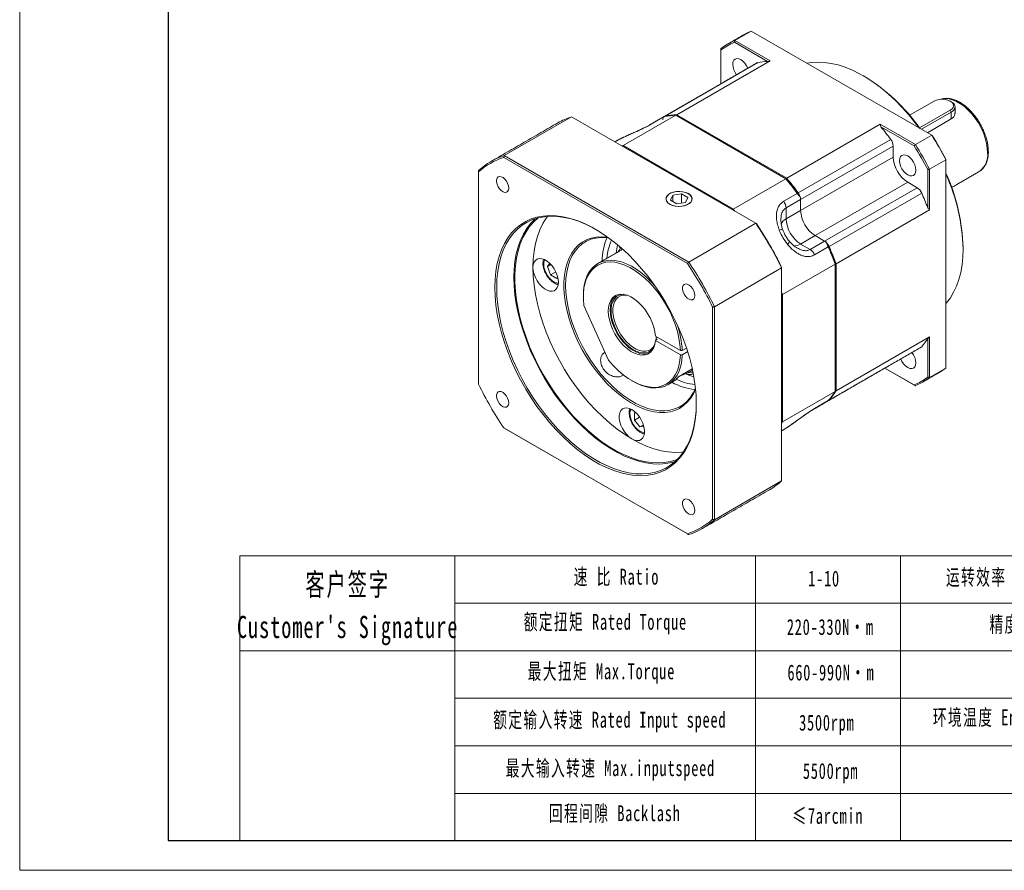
# Model space of a CAD drawing. Header units: millimetres. Extents: x -1831 to 865, y -98 to 589.
# Tile 4 of 7: x -106 to 278, y -98 to 233. Entities that reach past the tile are written whole.
import ezdxf

# ---------------------------------------------------------------- set-up
doc = ezdxf.new("R2010")
doc.units = ezdxf.units.MM
doc.header["$LTSCALE"] = 3
doc.layers.get('0').update_dxf_attribs({"lineweight": 18})
for name, color, linetype, lineweight in [('7标注层', 4, 'Continuous', 18), ('SLD-0', 7, 'Continuous', 18), ('图框_外框线', 7, 'Continuous', 18)]:
    doc.layers.add(name, color=color, linetype=linetype, lineweight=lineweight)
doc.styles.add('标准', font='txt', dxfattribs={"width": 0.667})

msp = doc.modelspace()

# ---------------------------------------------------------------- linework, layer by layer
at = {"color": 7, "linetype": 'Continuous', "lineweight": 15}
for p, q in [((179.03, 228.8), (172.66, 225.12)), ((249.31, 188.23), (179.03, 228.8)), ((185.36, 216.98), (172.44, 224.44)), ((172.66, 225.12), (186.37, 217.21)), ((167.14, 221.94), (167.14, 221.38)), ((167.14, 221.38), (167.14, 208.23)), ((181.53, 216.48), (145.47, 195.66)), ((186.37, 217.21), (149.95, 196.19)), ((250.3, 201.53), (240.7, 195.98)), ((129.09, 184.15), (149.6, 195.98)), ((192.47, 171.24), (149.6, 195.98)), ((149.95, 196.19), (192.82, 171.44)), ((244.6, 191.05), (256.52, 197.93)), ((256.95, 197.2), (245.35, 190.51)), ((256.95, 197.2), (256.52, 197.93)), ((256.95, 197.2), (256.95, 194.59)), ((258.41, 199.24), (258.41, 196.63)), ((82.78, 180.27), (108.94, 195.37)), ((180.79, 153.89), (108.94, 195.37)), ((145.11, 195.45), (139.81, 192.39)), ((192.82, 171.44), (229.23, 192.47)), ((229.23, 192.47), (242.94, 184.55)), ((256.95, 194.59), (247.62, 189.2)), ((242.46, 184.02), (229.54, 191.47)), ((242.94, 184.55), (249.31, 188.23)), ((128.44, 184.12), (129.09, 184.15)), ((129.09, 184.15), (171.96, 159.4)), ((197.3, 165.73), (233.37, 186.55)), ((234.29, 184), (198.23, 163.18)), ((234.29, 184), (234.29, 179.72)), ((154.16, 138.25), (82.55, 179.59)), ((82.78, 180.27), (154.63, 138.79)), ((234.29, 179.72), (198.23, 158.9)), ((254.82, 178.67), (248.46, 174.99)), ((254.82, 178.92), (254.82, 178.67)), ((254.82, 97.51), (254.82, 178.67)), ((72.74, 174.47), (72.74, 173.92)), ((72.74, 173.92), (72.74, 91.23)), ((247.75, 159.93), (247.75, 174.84)), ((248.46, 174.99), (248.46, 159.17)), ((267.77, 174.03), (268.16, 174.28)), ((192.47, 171.24), (171.96, 159.4)), ((239.95, 169.92), (203.89, 149.1)), ((239.95, 169.92), (243.65, 167.78)), ((151.78, 165.34), (148.43, 164.82)), ((154.23, 163.92), (151.78, 165.34)), ((151.78, 161.75), (151.78, 165.34)), ((191.65, 162.47), (196.95, 165.53)), ((207.59, 146.96), (243.65, 167.78)), ((245.41, 165.7), (209.34, 144.88)), ((148.43, 164.82), (147.53, 162.89)), ((147.53, 162.89), (149.98, 161.48)), ((148.43, 162.37), (148.43, 164.82)), ((149.98, 161.48), (153.33, 161.99)), ((153.33, 161.99), (154.23, 163.92)), ((198.23, 163.18), (192.57, 159.91)), ((198.23, 158.9), (198.23, 163.18)), ((198.23, 163.18), (198.23, 158.9)), ((171.96, 159.4), (172.62, 158.61)), ((192.57, 159.91), (192.57, 155.63)), ((192.57, 155.63), (198.23, 158.9)), ((248.46, 159.17), (212.04, 138.14)), ((180.79, 153.89), (154.63, 138.79)), ((198.23, 145.83), (203.89, 149.1)), ((198.23, 145.83), (201.93, 143.7)), ((201.93, 143.7), (207.59, 146.96)), ((207.59, 146.96), (203.89, 149.1)), ((203.89, 149.1), (207.59, 146.96)), ((208.99, 144.68), (203.69, 141.62)), ((261.54, 144.42), (261.54, 144.01)), ((99.57, 137.01), (100.48, 138.31)), ((211.69, 138.25), (211.69, 137.94)), ((212.04, 138.14), (212.04, 88.64)), ((100.96, 137.82), (99.57, 137.01)), ((100.79, 133.86), (99.57, 137.01)), ((102.83, 135.03), (100.79, 133.86)), ((164.67, 121.41), (190.83, 136.51)), ((190.83, 136.78), (190.83, 136.51)), ((190.83, 53.54), (190.83, 136.51)), ((191.18, 126.1), (211.69, 137.94)), ((211.69, 88.44), (211.69, 137.94)), ((103.24, 132.44), (100.79, 133.86)), ((103.59, 132.94), (103.24, 132.44)), ((190.83, 127.06), (191.18, 126.1)), ((113.58, 125.74), (113.58, 125.33)), ((191.18, 126.1), (191.18, 76.6)), ((123.38, 100.53), (113.8, 121.87)), ((163.96, 38.58), (163.96, 121.26)), ((164.67, 121.41), (164.67, 38.44)), ((151.4, 104.32), (141.66, 109.94)), ((141.66, 108.31), (142.37, 108.71)), ((141.66, 108.31), (151.4, 102.69)), ((141.9, 108.45), (142.01, 109.33)), ((142.01, 108.92), (141.97, 108.49)), ((142.01, 109.33), (142.37, 109.53)), ((142.01, 108.92), (142.37, 108.71)), ((212.04, 88.64), (248.46, 109.67)), ((247.75, 93.99), (247.75, 108.91)), ((248.46, 109.67), (248.46, 93.84)), ((152.1, 104.32), (153.78, 105.29)), ((154.23, 103.91), (152.1, 102.69)), ((209.34, 85.02), (245.41, 105.84)), ((150.7, 94.1), (156.03, 97.18)), ((154.42, 95.67), (154.42, 96.25)), ((231.07, 97.5), (242.46, 90.93)), ((242.94, 90.65), (231.07, 97.5)), ((233.72, 99.04), (233.67, 99)), ((248.46, 93.84), (254.82, 97.51)), ((211.69, 88.44), (191.18, 76.6)), ((203.69, 81.76), (208.99, 84.82)), ((133.48, 80.06), (134.09, 80.12)), ((133.48, 77.23), (133.48, 80.06)), ((135.52, 78.41), (133.48, 77.23)), ((135.61, 74.6), (133.48, 77.23)), ((82.55, 74.25), (154.16, 32.91)), ((154.63, 32.64), (82.78, 74.12)), ((137, 75.4), (135.61, 74.6)), ((137.19, 74.74), (135.61, 74.6)), ((191.18, 76.6), (190.83, 76.05)), ((190.83, 53.54), (164.67, 38.44))]:
    msp.add_line(p, q, dxfattribs=at)
for p, q in [((63.49, 24.41), (63.49, -86.59)), ((180.66, 24.41), (180.66, -86.59))]:
    msp.add_line(p, q)
for points in [[(171.77, 215.81), (171.87, 216.7), (172.19, 217.4), (172.7, 217.87), (173.36, 218.08), (174.12, 218), (174.95, 217.65), (175.77, 217.05), (176.54, 216.24), (177.2, 215.27), (177.67, 214.31)], [(181.23, 216.36), (181.33, 216.41), (181.53, 216.48)], [(244.5, 191), (242.91, 193.1), (240.43, 196.13), (237.86, 199.01), (235.21, 201.71), (232.49, 204.23), (229.72, 206.54), (226.9, 208.64), (224.07, 210.52), (221.23, 212.16), (218.4, 213.56), (215.59, 214.7), (212.81, 215.59), (210.09, 216.21), (207.44, 216.57), (204.87, 216.67), (202.39, 216.49), (200.8, 216.23)], [(256.52, 197.93), (257.22, 198.46), (257.66, 199.07), (257.81, 199.73), (257.66, 200.39), (257.22, 201), (256.52, 201.53), (255.61, 201.93), (254.55, 202.18), (253.41, 202.27), (252.27, 202.18), (251.21, 201.93), (250.3, 201.53)], [(271.09, 181.36), (270.98, 183.2), (270.67, 185.13), (270.15, 187.1), (269.44, 189.1), (268.55, 191.07), (267.5, 192.98), (266.3, 194.8), (264.98, 196.49), (263.56, 198.01), (262.08, 199.35), (260.55, 200.48), (259, 201.37), (257.47, 202.01), (255.99, 202.39), (254.57, 202.5), (253.25, 202.33), (252.98, 202.26)], [(256.95, 201.28), (257.74, 200.68), (258.24, 199.99), (258.41, 199.24), (258.24, 198.49), (257.74, 197.8), (256.95, 197.2)], [(139.49, 192.27), (139.61, 192.33), (139.81, 192.39)], [(236.77, 178.29), (236.87, 179.18), (237.19, 179.88), (237.7, 180.35), (238.36, 180.55), (239.12, 180.48), (239.95, 180.13), (240.77, 179.53), (241.54, 178.71), (242.2, 177.75), (242.7, 176.7), (243.02, 175.63), (243.13, 174.61), (243.02, 173.73), (242.7, 173.02), (242.2, 172.55), (241.54, 172.35), (240.77, 172.43), (239.95, 172.78), (239.12, 173.38), (238.36, 174.19), (237.7, 175.15), (237.19, 176.2), (236.87, 177.27), (236.77, 178.29)], [(84.51, 167.65), (84.4, 168.53), (84.09, 169.45), (83.6, 170.34), (82.98, 171.11), (82.28, 171.7), (81.57, 172.05), (80.9, 172.13), (80.34, 171.94), (79.94, 171.49), (79.73, 170.82), (79.73, 170), (79.94, 169.08), (80.34, 168.17), (80.9, 167.33), (81.57, 166.64), (82.28, 166.16), (82.98, 165.95), (83.6, 166), (84.09, 166.33), (84.4, 166.89), (84.51, 167.65)], [(147.27, 161.32), (148.24, 160.89), (149.36, 160.6), (150.57, 160.47), (151.8, 160.51), (152.97, 160.72), (154.03, 161.09), (154.89, 161.59), (155.53, 162.2), (155.9, 162.88), (155.97, 163.58), (155.75, 164.28), (155.24, 164.93), (154.49, 165.49), (153.52, 165.93), (152.4, 166.22), (151.19, 166.35), (149.96, 166.3), (148.79, 166.09), (147.73, 165.72), (146.87, 165.22), (146.23, 164.62), (145.86, 163.94), (145.79, 163.23), (146.01, 162.53), (146.52, 161.88), (147.27, 161.32)], [(152.19, 166.22), (150.98, 166.32), (149.77, 166.25), (148.62, 166.02), (147.61, 165.63), (146.78, 165.11), (146.19, 164.5), (145.88, 163.82), (145.85, 163.11), (146.12, 162.43), (146.66, 161.8), (147.45, 161.26), (148.44, 160.85), (149.57, 160.59), (150.78, 160.49), (151.99, 160.56), (153.14, 160.8), (154.15, 161.18), (154.98, 161.7), (155.57, 162.32), (155.88, 163), (155.91, 163.7), (155.64, 164.39), (155.1, 165.02), (154.31, 165.55), (153.32, 165.96), (152.19, 166.22)], [(79.11, 128.9), (79.21, 132.15), (79.53, 135.26), (80.05, 138.22), (80.77, 141), (81.7, 143.6), (82.82, 146), (84.13, 148.19), (85.62, 150.15), (87.29, 151.88), (89.12, 153.36), (91.11, 154.6), (93.25, 155.58), (95.52, 156.29), (97.91, 156.73), (100.41, 156.91), (103, 156.82), (105.68, 156.46), (108.43, 155.82), (111.22, 154.93), (114.06, 153.77), (116.92, 152.36), (119.79, 150.71), (122.65, 148.82), (125.48, 146.7), (128.28, 144.36), (131.02, 141.83), (133.7, 139.1), (136.3, 136.19), (138.8, 133.13), (141.19, 129.92), (143.46, 126.59), (145.59, 123.15), (147.58, 119.62), (149.41, 116.02), (151.08, 112.36), (152.58, 108.67), (153.89, 104.97), (155.01, 101.28), (155.93, 97.61), (156.66, 93.99), (157.18, 90.43), (157.49, 86.96), (157.6, 83.59), (157.49, 80.35), (157.18, 77.24), (156.66, 74.28), (155.93, 71.5), (155.01, 68.9), (153.89, 66.5), (152.58, 64.31), (151.08, 62.35), (149.41, 60.62), (147.58, 59.13), (145.59, 57.9), (143.46, 56.92), (141.19, 56.21), (138.8, 55.76), (136.3, 55.59), (133.7, 55.68), (131.02, 56.04), (128.28, 56.67), (125.48, 57.57), (122.65, 58.73), (119.79, 60.13), (116.92, 61.79), (114.06, 63.68), (111.22, 65.8), (108.43, 68.14), (105.68, 70.67), (103, 73.4), (100.41, 76.31), (97.91, 79.37), (95.52, 82.58), (93.25, 85.91), (91.11, 89.35), (89.12, 92.88), (87.29, 96.48), (85.62, 100.14), (84.13, 103.83), (82.82, 107.53), (81.7, 111.22), (80.77, 114.89), (80.05, 118.51), (79.53, 122.07), (79.21, 125.54), (79.11, 128.9)], [(118.54, 151.46), (117.29, 152.15), (114.45, 153.55), (111.64, 154.69), (108.87, 155.58), (106.15, 156.21), (103.5, 156.57), (100.92, 156.66), (98.45, 156.48), (96.08, 156.04), (93.83, 155.33), (91.71, 154.37), (89.74, 153.14), (87.92, 151.67), (86.27, 149.96), (84.79, 148.01), (83.49, 145.84), (82.38, 143.47), (81.46, 140.89), (80.75, 138.13), (80.23, 135.2), (79.92, 132.12), (79.82, 128.9)], [(94.77, 155.67), (94.64, 155.55), (92.99, 153.84), (91.51, 151.89), (90.21, 149.72), (89.1, 147.34), (88.18, 144.77), (87.46, 142.01), (86.95, 139.08), (86.64, 136), (86.53, 132.78), (86.64, 129.44), (86.95, 126), (87.46, 122.48), (88.18, 118.89), (89.1, 115.26), (90.21, 111.6), (91.51, 107.93), (92.99, 104.28), (94.64, 100.65), (96.46, 97.08), (98.43, 93.58), (100.55, 90.17), (102.79, 86.87), (105.16, 83.69), (107.64, 80.66), (110.21, 77.78), (112.87, 75.08), (115.59, 72.56), (118.36, 70.25), (121.17, 68.15), (124, 66.27), (126.84, 64.63), (129.68, 63.24), (132.49, 62.09), (135.26, 61.2), (137.98, 60.58), (140.63, 60.22), (143.21, 60.13), (145.68, 60.3), (148.05, 60.74), (149.36, 61.12)], [(150.23, 61.96), (149.77, 61.78), (147.5, 61.11), (145.1, 60.71), (142.6, 60.58), (140.01, 60.72), (137.33, 61.13), (134.59, 61.81), (131.8, 62.76), (128.98, 63.97), (126.14, 65.43), (123.29, 67.13), (120.45, 69.07), (117.64, 71.24), (114.88, 73.62), (112.17, 76.2), (109.53, 78.96), (106.98, 81.9), (104.53, 84.99), (102.2, 88.23), (99.99, 91.58), (97.92, 95.03), (96, 98.57), (94.25, 102.17), (92.66, 105.82), (91.25, 109.49), (90.03, 113.17), (89, 116.83), (88.17, 120.45), (87.54, 124.02), (87.12, 127.52), (86.91, 130.92), (86.91, 134.21), (87.12, 137.37), (87.54, 140.38), (88.17, 143.22), (89, 145.89), (90.03, 148.36), (91.25, 150.63), (92.66, 152.67), (94.25, 154.49), (95.94, 156.01)], [(99.61, 156.6), (99.12, 155.93), (97.77, 153.77), (96.62, 151.38), (95.67, 148.79), (94.92, 146.01), (94.39, 143.04), (94.07, 139.92), (93.96, 136.66)], [(157.3, 89.28), (156.46, 87.47), (155.36, 85.71), (154.08, 84.17), (152.64, 82.87), (151.04, 81.82), (149.29, 81.02), (147.41, 80.49), (145.41, 80.22), (143.32, 80.21), (141.13, 80.48), (138.88, 81.01), (136.59, 81.8), (134.25, 82.85), (131.91, 84.14), (129.57, 85.67), (127.25, 87.43), (124.97, 89.39), (122.76, 91.56), (120.61, 93.9), (118.57, 96.4), (116.63, 99.04), (114.81, 101.81), (113.13, 104.67), (111.61, 107.61), (110.25, 110.6), (109.06, 113.62), (108.05, 116.65), (107.24, 119.66), (106.62, 122.63), (106.21, 125.53), (106, 128.35), (106, 131.06), (106.21, 133.64), (106.62, 136.07), (107.24, 138.33), (108.05, 140.4), (109.06, 142.27), (110.25, 143.92), (111.61, 145.34), (113.13, 146.51), (114.81, 147.44), (116.63, 148.11), (118.57, 148.51), (120.61, 148.65), (122.76, 148.52), (123.14, 148.47)], [(123.45, 148.24), (122.57, 148.33), (120.45, 148.38), (118.44, 148.15), (116.54, 147.66), (114.77, 146.89), (113.15, 145.87), (111.68, 144.59), (110.39, 143.08), (109.28, 141.33), (108.35, 139.37), (107.63, 137.21), (107.11, 134.87), (106.79, 132.37), (106.69, 129.72), (106.79, 126.95), (107.11, 124.08), (107.63, 121.14), (108.35, 118.14), (109.28, 115.12), (110.39, 112.09), (111.68, 109.08), (113.15, 106.11), (114.77, 103.22), (116.54, 100.41), (118.44, 97.72), (120.45, 95.17), (122.57, 92.77), (124.76, 90.55), (127.03, 88.52), (129.34, 86.71), (131.67, 85.11), (134.02, 83.76), (136.36, 82.65), (138.67, 81.8), (140.93, 81.22), (143.13, 80.9), (145.25, 80.86), (147.26, 81.08), (149.16, 81.58), (150.93, 82.34), (152.55, 83.37), (154.01, 84.64), (155.31, 86.16), (156.42, 87.9), (157.27, 89.67)], [(127.63, 143.4), (127.22, 143), (126.97, 142.69)], [(127.36, 145.16), (127.48, 144.83), (127.93, 144.07)], [(127.45, 142.96), (127.94, 144.09), (128.14, 144.48)], [(254.82, 122.66), (255.09, 122.96), (256.57, 124.9), (257.86, 127.07), (258.98, 129.45), (259.89, 132.02), (260.61, 134.78), (261.13, 137.71), (261.44, 140.79), (261.54, 144.01)], [(93.96, 136.66), (94.07, 135.41), (94.39, 134.09), (94.9, 132.76), (95.6, 131.47), (96.43, 130.28), (97.38, 129.25), (98.39, 128.42), (99.42, 127.82), (100.44, 127.48), (101.38, 127.42), (102.22, 127.64), (102.91, 128.13), (103.43, 128.87), (103.75, 129.82), (103.86, 130.95), (103.75, 132.2), (103.43, 133.52), (102.91, 134.85), (102.22, 136.14), (101.38, 137.32), (100.44, 138.36), (99.42, 139.19), (98.39, 139.79), (97.38, 140.12), (96.43, 140.18), (95.6, 139.96), (94.9, 139.47), (94.39, 138.74), (94.07, 137.79), (93.96, 136.66)], [(98.59, 139.69), (98.54, 139.62), (98.23, 138.82), (98.13, 137.84), (98.23, 136.75), (98.54, 135.59), (99.04, 134.43), (99.7, 133.34), (100.48, 132.36), (101.34, 131.57), (102.24, 130.99), (103.13, 130.65), (103.85, 130.58)], [(113.58, 125.74), (113.66, 127.7), (113.94, 129.83), (114.43, 131.79), (115.12, 133.56), (116, 135.13), (117.06, 136.48), (118.29, 137.6), (119.68, 138.46), (121.21, 139.07), (122.86, 139.41), (124.63, 139.49), (126.48, 139.29), (128.4, 138.84), (130.37, 138.12), (132.36, 137.14), (134.37, 135.92), (136.35, 134.48), (138.3, 132.81), (140.19, 130.96), (141.42, 129.6)], [(151.4, 104.32), (151.22, 106.71), (150.83, 109.18), (150.25, 111.71), (149.46, 114.27), (148.49, 116.83), (147.35, 119.37), (146.03, 121.85), (144.57, 124.25), (142.98, 126.54), (141.27, 128.69), (139.47, 130.69), (137.58, 132.51), (135.64, 134.13), (133.67, 135.54), (131.68, 136.7), (129.71, 137.63), (127.76, 138.29), (125.86, 138.7), (124.04, 138.83), (122.31, 138.7), (120.7, 138.3), (119.21, 137.63), (117.87, 136.71), (116.7, 135.54), (115.69, 134.14), (114.87, 132.53), (114.25, 130.71), (113.83, 128.71), (113.61, 126.55), (113.6, 124.26), (113.8, 121.87)], [(93.96, 136.66), (94.07, 133.27), (94.39, 129.78), (94.92, 126.2), (95.67, 122.56), (96.62, 118.86), (97.77, 115.15), (99.12, 111.43), (100.65, 107.73), (102.37, 104.06), (104.25, 100.45), (106.28, 96.92), (108.47, 93.49), (110.79, 90.18), (113.23, 87), (115.77, 83.97), (118.42, 81.12), (121.14, 78.45), (123.92, 75.98), (126.75, 73.72), (129.62, 71.7), (132.49, 69.91)], [(79.82, 128.9), (79.92, 125.57), (80.23, 122.13), (80.75, 118.6), (81.46, 115.01), (82.38, 111.38), (83.49, 107.72), (84.79, 104.05), (86.27, 100.4), (87.92, 96.78), (89.74, 93.21), (91.71, 89.71), (93.83, 86.3), (96.08, 82.99), (98.45, 79.81), (100.92, 76.78), (103.5, 73.9), (106.15, 71.2), (108.87, 68.68), (111.64, 66.37), (114.45, 64.27), (117.29, 62.39), (120.13, 60.75), (122.96, 59.36), (125.77, 58.21), (128.54, 57.33), (131.26, 56.7), (133.92, 56.34), (136.49, 56.25), (138.97, 56.42), (141.34, 56.87), (143.58, 57.57), (145.7, 58.54), (147.67, 59.76), (149.49, 61.24), (151.14, 62.95), (152.62, 64.9), (153.92, 67.06), (155.03, 69.44), (155.95, 72.02), (156.67, 74.77), (157.18, 77.7), (157.49, 80.78), (157.6, 83.8)], [(157.01, 125.8), (156.9, 126.68), (156.59, 127.6), (156.1, 128.49), (155.48, 129.26), (154.78, 129.85), (154.07, 130.2), (153.4, 130.28), (152.84, 130.09), (152.44, 129.64), (152.23, 128.97), (152.23, 128.14), (152.44, 127.23), (152.84, 126.31), (153.4, 125.47), (154.07, 124.79), (154.78, 124.31), (155.48, 124.09), (156.1, 124.15), (156.59, 124.47), (156.9, 125.04), (157.01, 125.8)], [(141.66, 109.94), (141.44, 111.67), (141.02, 113.46), (140.39, 115.28), (139.59, 117.08), (138.61, 118.81), (137.49, 120.44), (136.25, 121.93), (134.93, 123.24), (133.55, 124.35), (132.14, 125.23), (130.74, 125.85), (129.39, 126.2), (128.1, 126.27), (126.92, 126.07), (125.87, 125.6), (124.98, 124.86), (124.26, 123.88), (123.73, 122.68), (123.41, 121.28), (123.3, 119.72), (123.41, 118.04), (123.73, 116.27), (124.26, 114.46), (124.98, 112.65), (125.87, 110.88), (126.92, 109.19), (128.1, 107.62), (129.39, 106.22), (130.74, 105), (132.14, 104.01), (133.55, 103.26), (134.93, 102.77), (136.25, 102.56), (137.49, 102.62), (138.61, 102.96), (139.59, 103.56), (140.39, 104.43), (141.02, 105.52), (141.44, 106.82), (141.66, 108.31)], [(126.36, 125.86), (125.68, 125.27), (124.96, 124.29), (124.44, 123.08), (124.12, 121.69), (124.01, 120.13), (124.12, 118.45), (124.44, 116.68), (124.96, 114.87), (125.68, 113.06), (126.58, 111.29), (127.63, 109.6), (128.81, 108.03), (130.09, 106.63), (131.45, 105.41), (132.85, 104.42), (134.25, 103.67), (135.64, 103.18), (136.96, 102.96), (138.2, 103.03), (139.32, 103.37), (139.34, 103.38)], [(141.06, 105.61), (140.73, 105.13), (139.92, 104.31), (138.93, 103.74), (137.81, 103.45), (136.58, 103.44), (135.26, 103.71), (133.89, 104.25), (132.5, 105.05), (131.13, 106.09), (129.81, 107.35), (128.58, 108.79), (127.46, 110.38), (126.48, 112.08), (125.66, 113.84), (125.04, 115.63), (124.61, 117.4), (124.39, 119.11), (124.39, 120.71), (124.61, 122.17), (125.04, 123.44), (125.66, 124.5), (126.48, 125.33), (127.46, 125.9), (128.58, 126.19), (129.15, 126.23)], [(130.48, 125.93), (130.29, 125.95), (129.11, 125.94), (128.04, 125.65), (127.1, 125.11), (126.32, 124.32), (125.71, 123.3), (125.3, 122.07), (125.1, 120.68), (125.1, 119.14), (125.3, 117.51), (125.71, 115.81), (126.32, 114.09), (127.1, 112.4), (128.04, 110.77), (129.11, 109.25), (130.29, 107.86), (131.56, 106.66), (132.87, 105.66), (134.2, 104.88), (135.51, 104.36), (136.78, 104.1), (137.96, 104.11), (139.04, 104.38), (139.99, 104.92), (140.77, 105.71), (141.38, 106.72), (141.46, 106.91)], [(241.6, 103.58), (242.2, 102.69), (242.7, 101.64), (243.02, 100.57), (243.13, 99.55), (243.02, 98.67), (242.7, 97.96), (242.2, 97.49), (241.54, 97.29), (240.77, 97.37), (239.95, 97.72), (239.12, 98.32), (238.36, 99.13), (237.7, 100.09), (237.23, 101.06)], [(245.41, 105.84), (245.25, 105.7), (245.15, 105.64)], [(123.38, 100.53), (125.21, 98.46), (127.12, 96.58), (129.09, 94.89), (131.1, 93.44), (133.12, 92.22), (135.14, 91.26), (137.13, 90.56), (139.06, 90.14), (140.92, 89.99), (142.69, 90.13), (144.33, 90.54), (145.84, 91.23), (147.2, 92.19), (148.39, 93.39), (149.39, 94.84), (150.21, 96.52), (150.81, 98.4), (151.21, 100.46), (151.4, 102.69)], [(152.1, 102.69), (151.92, 100.46), (151.53, 98.39), (150.93, 96.49), (150.13, 94.8), (149.14, 93.33), (147.97, 92.1), (146.63, 91.11), (145.14, 90.39), (143.51, 89.93), (141.77, 89.75), (139.92, 89.84), (138, 90.2), (136.02, 90.84), (134, 91.74), (132.85, 92.37)], [(156.36, 95.61), (155.73, 95.64), (154.64, 95.77)], [(84.51, 83.93), (84.4, 84.81), (84.09, 85.73), (83.6, 86.62), (82.98, 87.39), (82.28, 87.98), (81.57, 88.33), (80.9, 88.41), (80.34, 88.22), (79.94, 87.77), (79.73, 87.1), (79.73, 86.27), (79.94, 85.36), (80.34, 84.45), (80.9, 83.61), (81.57, 82.92), (82.28, 82.44), (82.98, 82.22), (83.6, 82.28), (84.09, 82.61), (84.4, 83.17), (84.51, 83.93)], [(132.49, 69.91), (133.52, 69.44), (134.51, 69.24), (135.4, 69.32), (136.17, 69.68), (136.78, 70.3), (137.2, 71.14), (137.42, 72.19), (137.42, 73.38), (137.2, 74.68), (136.78, 76.01), (136.17, 77.33), (135.4, 78.57), (134.51, 79.69), (133.52, 80.62), (132.49, 81.34), (131.47, 81.81), (130.48, 82.01), (129.59, 81.93), (128.82, 81.58), (128.21, 80.96), (127.79, 80.11), (127.57, 79.07), (127.57, 77.87), (127.79, 76.58), (128.21, 75.24), (128.82, 73.93), (129.59, 72.68), (130.48, 71.57), (131.47, 70.63), (132.49, 69.91)], [(132.17, 81.52), (131.88, 80.86), (131.72, 79.93), (131.78, 78.86), (132.04, 77.71), (132.49, 76.54), (133.11, 75.43), (133.86, 74.42), (134.71, 73.57), (135.61, 72.93), (136.5, 72.54), (137.35, 72.4), (137.43, 72.4)], [(203.42, 81.54), (203.53, 81.61), (203.69, 81.76)], [(132.49, 69.91), (135.37, 68.37), (138.24, 67.09), (141.07, 66.08), (143.85, 65.33), (146.57, 64.86), (149.22, 64.67), (151.76, 64.75), (152.58, 64.84)], [(157.01, 42.07), (156.9, 42.95), (156.59, 43.88), (156.1, 44.77), (155.48, 45.54), (154.78, 46.13), (154.07, 46.48), (153.4, 46.56), (152.84, 46.37), (152.44, 45.92), (152.23, 45.25), (152.23, 44.42), (152.44, 43.51), (152.84, 42.59), (153.4, 41.75), (154.07, 41.06), (154.78, 40.59), (155.48, 40.37), (156.1, 40.43), (156.59, 40.75), (156.9, 41.32), (157.01, 42.07)]]:
    msp.add_lwpolyline(points, dxfattribs=at)
for centre, radius, start, end in [((188.89, 205.33), 25.46, 112.808, 119.9899), ((182.51, 201.7), 25.41, 112.8038, 127.2069), ((182.32, 201.21), 25.24, 113.0472, 126.9635), ((178.65, 216.13), 6.89, 182.6253, 219.0442), ((186.72, 191.7), 25.31, 93.095, 101.8408), ((185.02, 148.71), 73.09, 35.212, 58.687), ((145.89, 194.37), 1.36, 108.004, 188.2897), ((150.35, 170.42), 25.58, 91.6781, 101.8082), ((150.7, 170.62), 25.58, 91.6781, 101.8082), ((117.54, 168.86), 27.87, 107.9677, 119.9624), ((147.45, 123.67), 106.47, 36.1986, 39.5538), ((138.29, 117.76), 131.49, 27.595, 32.405), ((139.13, 118.25), 130.64, 27.6766, 32.3234), ((229.75, 183.8), 4.54, 2.4725, 37.3063), ((131.92, 114.08), 131.49, 27.595, 32.405), ((132.06, 114.16), 130.64, 27.6766, 32.3234), ((262.91, 180.6), 8.22, 309.7692, 5.3246), ((91.33, 153.88), 27.74, 107.9475, 132.0632), ((91.14, 153.39), 27.56, 108.1534, 131.8574), ((246.57, 180.28), 12.29, 182.6055, 237.3945), ((187.76, 142.58), 73.81, 1.4226, 24.6765), ((186.65, 142.05), 74.91, 1.4942, 24.4959), ((111.37, 102.91), 106.04, 36.1937, 40.1171), ((111.66, 102.96), 105.89, 35.3024, 40.0421), ((111.73, 103.12), 106.04, 36.1937, 40.1171), ((193.69, 162.98), 4.54, 2.4725, 37.3063), ((241.22, 163.95), 4.54, 22.6928, 57.5291), ((147.99, 122.73), 106.47, 20.4465, 23.8016), ((188.03, 159.72), 4.54, 2.4725, 37.3063), ((194.61, 163.14), 3.61, 0.6398, 16.3356), ((210.51, 159.46), 12.29, 182.6055, 237.3945), ((210.51, 159.46), 12.29, 182.6055, 237.3945), ((62.73, 74.14), 142.47, 25.9604, 34.0396), ((63.57, 74.63), 141.62, 26.03, 33.97), ((194.2, 152.22), 3.78, 115.4364, 161.4981), ((204.85, 156.19), 12.29, 182.6055, 237.3945), ((190.62, 149.75), 1.69, 65.5954, 114.6786), ((145.02, 138.73), 24.17, 156.6617, 179.0003), ((143.95, 138.52), 21.29, 155.394, 175.3515), ((192.18, 147.07), 1.67, 305.1301, 354.8101), ((196.09, 148.94), 3.77, 258.2885, 304.578), ((205.75, 143.85), 3.61, 43.6649, 59.3627), ((205.15, 143.13), 4.54, 22.6928, 57.5291), ((112.15, 102.1), 105.9, 19.9582, 24.6977), ((151.35, 139.99), 25.04, 167.2347, 174.5246), ((199.5, 139.86), 4.54, 22.6928, 57.5291), ((111.97, 101.87), 106.05, 19.8833, 23.8064), ((112.32, 102.08), 106.05, 19.8833, 23.8064), ((36.7, 59.11), 141.62, 26.03, 33.97), ((36.57, 59.04), 142.47, 25.9604, 34.0396), ((116.66, 102.71), 35.48, 2.5972, 19.4825), ((226.54, 122.73), 25.32, 318.1688, 326.9137), ((150.76, 104.01), 9.11, 293.6762, 306.2394), ((239.43, 117.79), 25.46, 300.0053, 307.202), ((143.5, 100.19), 9.42, 300.1624, 319.7982), ((159.19, 112.63), 21.64, 244.2019, 264.4644), ((164.26, 118.47), 25.58, 244.557, 252.6958), ((154.89, 98.71), 3.75, 252.4355, 294.0885), ((232.58, 114.16), 25.24, 293.0471, 306.9636), ((233.09, 114.08), 25.41, 292.8038, 307.2069), ((200, 153.39), 141.62, 206.0301, 213.97), ((160.14, 114.1), 25.2, 241.4572, 262.87), ((189.92, 101.87), 25.58, 318.2014, 328.3304), ((190.27, 102.07), 25.58, 318.2014, 328.3304), ((208.58, 85.7), 1.02, 292.9416, 318.3973), ((172.21, 74.17), 27.79, 300.0163, 312.059), ((145.57, 59.11), 27.56, 288.1534, 311.8574), ((146.08, 59.03), 27.74, 287.9475, 312.0633)]:
    msp.add_arc(centre, radius, start, end, dxfattribs=at)
for major_axis, ratio, start_param, end_param in [((45.96, 79.61), 0.577335, 0.485168, 0.501414), ((45.96, 79.61), 0.577335, 5.781852, 5.798098), ((91.92, 0), 0.577382, 0.485128, 0.501374), ((91.92, 0), 0.577382, 5.781811, 5.798058)]:
    msp.add_ellipse((167.14, 134.42), major_axis=major_axis, ratio=ratio, start_param=start_param, end_param=end_param, dxfattribs=at)
for points in [[(176.17, 227.38), (169.8, 223.71)], [(172.44, 224.44), (172.66, 225.12)], [(181.23, 216.36), (145.16, 195.54)], [(223.01, 211.16), (222.66, 211.37)], [(256.95, 201.28), (256.52, 201.53)], [(103.62, 193.01), (77.46, 177.9)], [(144.87, 195.37), (139.51, 192.28)], [(145.11, 195.51), (144.94, 195.41)], [(249.53, 188.1), (249.31, 188.23)], [(126.3, 185.89), (125.83, 185.62)], [(126.84, 186.18), (126.3, 185.89)], [(128.96, 183.82), (129.09, 184.15)], [(242.94, 184.55), (242.46, 184.02)], [(82.78, 180.27), (82.55, 179.59)], [(248.46, 174.99), (247.75, 174.84)], [(257.06, 167.85), (267.77, 174.03)], [(192.73, 171.09), (192.47, 171.24)], [(147.31, 165.47), (147.27, 165.45)], [(154.49, 165.45), (154.45, 165.47)], [(171.74, 159.12), (171.96, 159.4)], [(180.79, 153.89), (181.03, 153.76)], [(128.91, 143.81), (119.22, 138.22)], [(154.63, 138.79), (154.16, 138.25)], [(190.83, 126.05), (191.18, 126.1)], [(163.96, 121.26), (164.67, 121.41)], [(142.01, 109.33), (142.01, 108.92)], [(152.1, 104.32), (151.4, 104.32)], [(209.09, 84.82), (245.15, 105.64)], [(151.4, 102.69), (152.1, 102.69)], [(155.31, 96.12), (156.15, 96.61)], [(203.25, 81.44), (233.67, 99)], [(132.49, 92.57), (132.85, 92.37)], [(245.8, 92.07), (252.16, 95.74)], [(248.46, 93.84), (247.75, 93.99)], [(146.47, 91.02), (148.24, 92.04)], [(242.94, 90.65), (242.46, 90.93)], [(203.43, 81.55), (208.79, 84.64)], [(208.99, 84.82), (208.78, 84.66)], [(82.55, 74.25), (82.78, 74.12)], [(190.83, 76.65), (191.18, 76.6)], [(190.83, 73.04), (191.3, 73.31)], [(159.95, 35), (186.12, 50.11)], [(163.96, 38.58), (164.67, 38.44)], [(154.16, 32.91), (154.63, 32.64)]]:
    msp.add_open_spline(points, degree=1, dxfattribs=at)
for points, knots in [([(268.2, 174.33), (268.48, 174.53), (269.09, 174.99), (269.86, 175.95), (270.53, 177.13), (271.01, 178.5), (271.31, 180.04), (271.4, 181.47), (271.35, 182.96), (271.19, 184.49), (270.8, 186.36), (270.23, 188.24), (269.49, 190.13), (268.59, 191.97), (267.55, 193.75), (266.38, 195.43), (265.11, 196.99), (263.75, 198.41), (262.32, 199.65), (260.84, 200.7), (259.34, 201.54), (257.83, 202.15), (256.34, 202.52), (254.91, 202.62), (253.77, 202.53), (253.15, 202.3), (252.95, 202.23)], [0, 0, 0, 0, 1.336222, 2.96732, 4.616941, 6.295417, 8.000559, 9.794564, 10.71147, 12.44214, 14.17092, 15.897105, 17.620952, 19.343232, 21.064934, 22.7871, 24.510507, 26.236282, 27.965525, 29.699143, 31.437481, 33.179512, 34.91951, 36.647509, 38.350676, 39.17682, 39.17682, 39.17682, 39.17682]), ([(258.38, 196.96), (258.35, 196.62), (258.29, 195.87), (257.67, 195.06), (257.12, 194.7), (256.95, 194.59)], [0, 0, 0, 0, 1.083643, 2.352695, 2.914713, 2.914713, 2.914713, 2.914713]), ([(139.81, 192.39), (139.22, 192.07), (138.22, 191.52), (136.58, 190.72), (135.5, 190.22), (134.36, 189.7), (133.17, 189.17), (131.49, 188.43), (129.79, 187.67), (128.74, 187.16), (128.22, 186.91)], [0, 0, 0, 0, 2.14625, 3.619052, 5.093114, 5.425444, 7.077862, 8.732075, 10.779245, 12.828811, 12.828811, 12.828811, 12.828811]), ([(139.49, 192.27), (139.37, 192.2), (138.96, 191.96), (138.08, 191.5), (136.91, 190.91), (135.62, 190.3), (134.26, 189.68), (132.85, 189.05), (131.4, 188.41), (129.96, 187.75), (128.91, 187.26), (128.39, 186.99), (128.3, 186.94)], [0, 0, 0, 0, 0.502567, 1.737096, 2.993934, 4.296816, 5.669751, 7.107168, 8.637209, 10.271834, 12.019359, 12.400562, 12.400562, 12.400562, 12.400562]), ([(144.88, 195.34), (144.92, 195.38), (144.98, 195.42), (145.08, 195.45), (145.11, 195.45)], [0, 0, 0, 0, 0.1909689, 0.2615695, 0.2615695, 0.2615695, 0.2615695]), ([(128.33, 186.96), (128.07, 186.84), (127.52, 186.56), (127.08, 186.32), (126.83, 186.19)], [0, 0, 0, 0, 0.776854, 1.681697, 1.681697, 1.681697, 1.681697]), ([(128.22, 186.91), (128.21, 186.9), (127.68, 186.64), (127.25, 186.41), (126.84, 186.18)], [0, 0, 0, 0, 0.033102, 1.560678, 1.560678, 1.560678, 1.560678]), ([(196.95, 165.53), (197.11, 165.31), (197.44, 164.88), (197.83, 164.43), (198.03, 164.21), (198.08, 164.15)], [0, 0, 0, 0, 0.768277, 1.533258, 1.783889, 1.783889, 1.783889, 1.783889]), ([(189.91, 151.29), (189.86, 151.45), (189.56, 152.3), (189.12, 153.85), (188.74, 156.2), (188.87, 158.65), (189.77, 161.02), (191.02, 161.99), (191.65, 162.47)], [0, 0, 0, 0, 0.451886, 2.423949, 4.393479, 7.13715, 9.716839, 12.275485, 12.275485, 12.275485, 12.275485]), ([(192.57, 159.91), (192.13, 159.56), (191.24, 158.85), (190.6, 157.14), (190.58, 155.89), (190.57, 155.31)], [0, 0, 0, 0, 1.796683, 3.653855, 5.263993, 5.263993, 5.263993, 5.263993]), ([(191.32, 151.3), (191.32, 151.3), (191.12, 151.78), (190.87, 152.72), (190.57, 154.09), (190.54, 154.91), (190.52, 155.32)], [0, 0, 0, 0, 0.009577, 1.459908, 2.78896, 4.122958, 4.122958, 4.122958, 4.122958]), ([(193.14, 145.7), (193.13, 145.72), (192.44, 146.53), (191.72, 147.61), (190.67, 149.49), (190.25, 150.48), (189.91, 151.29)], [0, 0, 0, 0, 0.049319, 3.236935, 3.845639, 6.477048, 6.477048, 6.477048, 6.477048]), ([(193.86, 146.93), (193.67, 147.15), (193.18, 147.72), (192.5, 148.81), (191.81, 150.05), (191.47, 150.91), (191.32, 151.3)], [0, 0, 0, 0, 0.878321, 2.281224, 3.805728, 5.071823, 5.071823, 5.071823, 5.071823]), ([(197.01, 144.2), (196.87, 144.27), (196.4, 144.52), (195.57, 145.17), (194.64, 146.01), (194.09, 146.66), (193.85, 146.93)], [0, 0, 0, 0, 0.533931, 1.811408, 3.17847, 4.198921, 4.198921, 4.198921, 4.198921]), ([(208.36, 146.35), (208.44, 146.11), (208.6, 145.63), (208.83, 145.03), (208.97, 144.72), (208.99, 144.68)], [0, 0, 0, 0, 0.816996, 1.639087, 1.783816, 1.783816, 1.783816, 1.783816]), ([(203.69, 141.62), (203.11, 141.36), (202.13, 140.92), (200.62, 140.89), (199.65, 141.06), (198.63, 141.37), (197.58, 141.83), (196.09, 142.79), (194.59, 144.07), (193.62, 145.16), (193.14, 145.7)], [0, 0, 0, 0, 2.055258, 3.465619, 4.877187, 5.195428, 6.777789, 8.361872, 10.322252, 12.284924, 12.284924, 12.284924, 12.284924]), ([(197.03, 144.25), (197.5, 143.98), (198.5, 143.39), (199.76, 143.2), (200.94, 143.26), (201.52, 143.52), (201.93, 143.7)], [0, 0, 0, 0, 1.492831, 3.161211, 3.746588, 5.18902, 5.18902, 5.18902, 5.18902]), ([(98.08, 139.85), (98, 139.55), (97.83, 138.92), (97.82, 137.84), (97.99, 136.66), (98.36, 135.44), (98.9, 134.25), (99.58, 133.12), (100.4, 132.11), (101.31, 131.25), (102.28, 130.58), (103.09, 130.19), (103.56, 130.12), (103.69, 130.1)], [0, 0, 0, 0, 1.067143, 2.238589, 3.436721, 4.635616, 5.83043, 7.023846, 8.220213, 9.423566, 10.639322, 11.870343, 12.324878, 12.324878, 12.324878, 12.324878]), ([(129.3, 94.85), (128.99, 94.65), (128.31, 94.21), (126.88, 94.01), (125.28, 94.21), (123.66, 94.88), (122.18, 96.02), (120.98, 97.61), (120.29, 99.56), (120.29, 101.41), (120.92, 102.77), (121.54, 103.46), (121.98, 103.59), (122.01, 103.59)], [0, 0, 0, 0, 1.255413, 2.73205, 4.229776, 5.792399, 7.474249, 9.330502, 11.375634, 13.488242, 14.912252, 16.343982, 16.432349, 16.432349, 16.432349, 16.432349]), ([(154.42, 95.67), (153.91, 95.47), (153.14, 95.15), (151.99, 94.75), (151.58, 94.61)], [0, 0, 0, 0, 1.956643, 3.02737, 3.02737, 3.02737, 3.02737]), ([(131.67, 81.65), (131.59, 81.36), (131.42, 80.74), (131.41, 79.66), (131.58, 78.48), (131.95, 77.27), (132.48, 76.07), (133.17, 74.95), (133.98, 73.94), (134.89, 73.07), (135.87, 72.41), (136.68, 72.02), (137.15, 71.94), (137.28, 71.92)], [0, 0, 0, 0, 1.043291, 2.21499, 3.41342, 4.612636, 5.807764, 7.001492, 8.198164, 9.401821, 10.617876, 11.849201, 12.302117, 12.302117, 12.302117, 12.302117]), ([(193.14, 74.46), (193.25, 74.53), (193.83, 74.92), (194.95, 75.71), (196.8, 77.05), (198.99, 78.65), (201.49, 80.42), (202.96, 81.31), (203.69, 81.76)], [0, 0, 0, 0, 0.472249, 2.53319, 4.591483, 7.458806, 10.154757, 12.828715, 12.828715, 12.828715, 12.828715]), ([(193.23, 74.52), (193.26, 74.54), (193.7, 74.82), (194.6, 75.45), (195.89, 76.37), (197.17, 77.3), (198.41, 78.2), (199.65, 79.08), (200.87, 79.93), (202.03, 80.7), (202.89, 81.24), (203.31, 81.48), (203.42, 81.54)], [0, 0, 0, 0, 0.125495, 1.921218, 3.569022, 5.099095, 6.539686, 7.885708, 9.293174, 10.628941, 11.91278, 12.38044, 12.38044, 12.38044, 12.38044]), ([(191.25, 73.29), (191.53, 73.45), (192.12, 73.79), (192.8, 74.23), (193.2, 74.5), (193.23, 74.52)], [0, 0, 0, 0, 1.061313, 2.234926, 2.328123, 2.328123, 2.328123, 2.328123]), ([(191.3, 73.31), (191.3, 73.31), (191.39, 73.35), (191.98, 73.72), (192.62, 74.13), (193.14, 74.46)], [0, 0, 0, 0, 0.003547, 0.411203, 2.173486, 2.173486, 2.173486, 2.173486])]:
    msp.add_open_spline(points, degree=3, knots=knots, dxfattribs=at)
at = {"layer": '7标注层', "color": 0}
msp.add_line((-20.25, 24.41), (-20.25, -86.57), dxfattribs=at)
at = {"layer": 'SLD-0'}
msp.add_line((237.12, 24.41), (237.12, -86.56), dxfattribs=at)
at = {"layer": '图框_外框线'}
for p, q in [((-20.25, 24.41), (853.54, 24.41)), ((63.49, 5.9), (554.58, 5.9)), ((-20.25, -12.62), (853.54, -12.62)), ((63.49, -31.14), (853.54, -31.14)), ((63.49, -49.66), (853.54, -49.66)), ((63.49, -68.18), (853.54, -68.18))]:
    msp.add_line(p, q, dxfattribs=at)
at = {"layer": '图框_外框线', "color": 3}
msp.add_lwpolyline([(-106.03, -98.13), (865.1, -98.13), (865.1, 588.6), (-106.03, 588.6)], close=True, dxfattribs=at)
at = {"layer": '图框_外框线', "color": 3, "lineweight": 25}
msp.add_lwpolyline([(-48.23, -86.57), (853.54, -86.57), (853.54, 577.03), (-48.23, 577.03)], close=True, dxfattribs=at)

# ---------------------------------------------------------------- texts
at = {"layer": 'SLD-0', "color": 1, "attachment_point": 2, "line_spacing_factor": 1.15057, "style": '标准'}
for s, insert, char_height, width in [('\\T1.1;速 比 Ratio', (126.47, 19.32), 6.1727, 50.437), ('\\T1.1;运转效率 Transmission Efficiency', (303.6, 19.13), 6.1727, 104.8969), ("\\T1.1;客户签字\\PCustomer's Signature", (21.77, 17.56), 8.6418, 107.5055), ('{\\T1.10000;1-10}', (207.36, 18.61), 6.1727, 26.2452), ('\\T1.1;额定扭矩 Rated Torque', (122.13, 1.76), 6.1727, 109.5955), ('\\T1.1;精度寿命 Service Life', (303.6, 0.79), 6.1727, 82.3366), ('\\T1.1;220-330N·m', (209.81, -0.26), 6.1727, 51.1266), ('\\T1.1;最大扭矩 Max.Torque', (120.61, -17.53), 6.1727, 72.8632), ('\\T1.1;660-990N·m', (210.03, -17.99), 6.1727, 61.3908), ('\\T1.1;额定输入转速 Rated Input speed', (123.86, -36.39), 6.1727, 96.8711), ('\\T1.1;3500rpm', (208.43, -37.52), 6.1727, 42.5327), ('\\T1.1;环境温度 Enviromental Temperature', (300.06, -35.46), 6.1727, 104.0122), ('\\T1.1;最大输入转速 Max.inputspeed ', (124.08, -55.25), 6.1727, 97.4307), ('\\T1.1;5500rpm', (209.9, -56.36), 6.1727, 134.9722), ('\\T1.1;回程间隙 Backlash', (125.82, -72.82), 6.1727, 79.001), ('\\T1.1;≤7arcmin ', (208.78, -73.84), 6.1727, 47.4838)]:
    msp.add_mtext(s, dxfattribs=dict(at, insert=insert, char_height=char_height, width=width))

doc.saveas('drawing.dxf')
